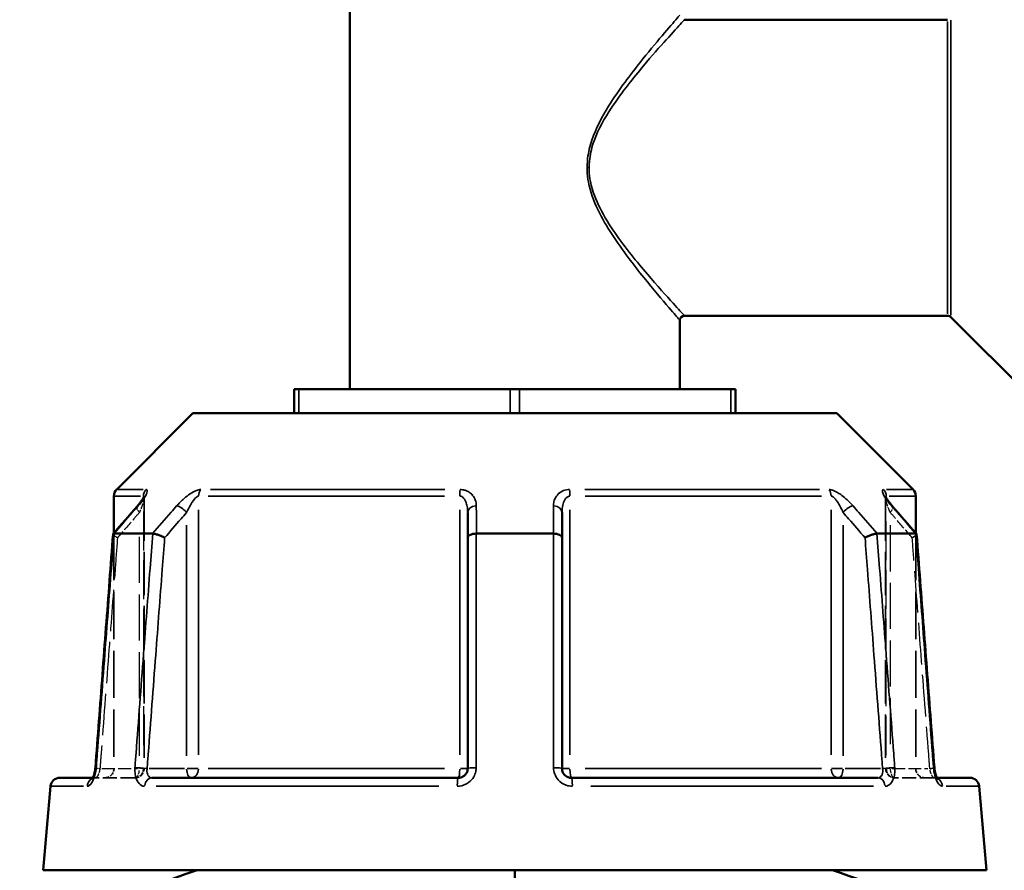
# Model space of a CAD drawing. Header units: millimetres. Extents: x 0 to 893, y 0 to 988.
# Tile 5 of 20: x 361 to 468, y 431 to 523. Entities that reach past the tile are written whole.
import ezdxf

# ---------------------------------------------------------------- set-up
doc = ezdxf.new("R2010")
doc.units = ezdxf.units.MM
doc.linetypes.add('DASHED', pattern=[0.2067, 0.1654, -0.0413])
for name, color, linetype, lineweight in [('Dimension (ANSI)', 7, 'Continuous', 25), ('Hidden (ANSI)', 7, 'DASHED', 35), ('Hidden Narrow (ANSI)', 7, 'DASHED', 25), ('Visible (ANSI)', 7, 'Continuous', 50), ('Visible Narrow (ANSI)', 7, 'Continuous', 35)]:
    doc.layers.add(name, color=color, linetype=linetype, lineweight=lineweight)
doc.styles.add('Note Text (ANSI)', font='tahoma.ttf')
doc.dimstyles.new('Default - mm (ANSI)', dxfattribs={"dimtxt": 3.048, "dimasz": 2.5, "dimexe": 3.175, "dimexo": 1.6002, "dimgap": 0.8, "dimtad": 0, "dimtoh": 1, "dimrnd": 1e-08, "dimzin": 4, "dimdsep": 46, "dimtxsty": 'Note Text (ANSI)', "dimcen": 0.09, "dimdle": 10, "dimclrd": 256, "dimclre": 256, "dimclrt": 256, "dimadec": 1, "dimazin": 1, "dimtfac": 1, "dimtofl": 0, "dimtmove": 0, "dimatfit": 3, "dimfxl": 1, "dimtolj": 1, "dimtzin": 4, "dimlwd": -1, "dimlwe": -1, "dimarcsym": 0})

# ---------------------------------------------------------------- blocks, each defined once
blk = doc.blocks.new('*D8')
at = {"layer": 'Defpoints', "color": 0, "transparency": 16777216}
for p in [(269.61, 562.08), (399.28, 562.08), (414.91, 212.08)]:
    blk.add_point(p, dxfattribs=at)
at = {"layer": 'Dimension (ANSI)', "transparency": 16777216}
for p, q in [((397.68, 562.08), (266.44, 562.08)), ((269.61, 559.58), (269.61, 394.06)), ((269.61, 214.58), (269.61, 380.11)), ((413.31, 212.08), (266.44, 212.08))]:
    blk.add_line(p, q, dxfattribs=at)
for points in [[(269.19, 559.58), (270.03, 559.58), (269.61, 562.08)], [(269.19, 214.58), (270.03, 214.58), (269.61, 212.08)]]:
    blk.add_solid(points, dxfattribs=at)
at = {"layer": 'Dimension (ANSI)', "transparency": 16777216, "insert": (268.02, 380.91), "char_height": 3.048, "attachment_point": 1, "rotation": 90, "style": 'Note Text (ANSI)'}
blk.add_mtext('\\A1;350.00', dxfattribs=at)
blk = doc.blocks.new('*D11')
at = {"layer": 'Defpoints', "color": 0, "transparency": 16777216}
for p in [(363.58, 430.98), (465.58, 430.98), (363.58, 384.91)]:
    blk.add_point(p, dxfattribs=at)
at = {"layer": 'Dimension (ANSI)', "transparency": 16777216}
for p, q in [((363.58, 429.38), (363.58, 381.74)), ((465.58, 429.38), (465.58, 381.74)), ((366.08, 384.91), (405.86, 384.91)), ((463.08, 384.91), (423.3, 384.91))]:
    blk.add_line(p, q, dxfattribs=at)
for points in [[(366.08, 385.33), (366.08, 384.5), (363.58, 384.91)], [(463.08, 385.33), (463.08, 384.5), (465.58, 384.91)]]:
    blk.add_solid(points, dxfattribs=at)
at = {"layer": 'Dimension (ANSI)', "transparency": 16777216, "insert": (406.66, 387.21), "char_height": 3.048, "attachment_point": 1, "style": 'Note Text (ANSI)'}
blk.add_mtext('\\A1;{\\fAIGDT|b0|i0;\\H3.0480;\\ln}\\fTahoma|b0|i0;\\H3.0480;102.00', dxfattribs=at)

msp = doc.modelspace()

# ---------------------------------------------------------------- linework, layer by layer
at = {"layer": 'Hidden (ANSI)', "ltscale": 28.348015}
for p, q in [((374.487, 471.278), (374.487, 441.98)), ((454.674, 471.278), (454.674, 441.98))]:
    msp.add_line(p, q, dxfattribs=at)
at = {"layer": 'Hidden (ANSI)', "ltscale": 30.793913}
for p, q in [((371.231, 467.44), (371.231, 441.98)), ((457.931, 467.44), (457.931, 441.98))]:
    msp.add_line(p, q, dxfattribs=at)
at = {"layer": 'Hidden (ANSI)', "ltscale": 1.470216}
msp.add_line((368.949, 440.98), (369.243, 440.98), dxfattribs=at)
at = {"layer": 'Hidden (ANSI)', "ltscale": 9.334328}
for p, q in [((373.487, 440.98), (369.243, 440.98)), ((459.918, 440.98), (455.674, 440.98))]:
    msp.add_line(p, q, dxfattribs=at)
at = {"layer": 'Hidden (ANSI)', "ltscale": 1.47006}
msp.add_line((459.918, 440.98), (460.213, 440.98), dxfattribs=at)
at = {"layer": 'Hidden (ANSI)', "ltscale": 2.991791}
for centre, start, end in [((370.231, 441.98), 270, 0), ((373.487, 441.98), 270, 0), ((455.674, 441.98), 180, 270), ((458.931, 441.98), 180, 270)]:
    msp.add_arc(centre, 1, start, end, dxfattribs=at)
at = {"layer": 'Hidden (ANSI)', "ltscale": 8.016771}
for centre, major_axis, ratio, start_param, end_param in [((10171.978, -10752.015), (-349.646, 15834.666), 0.8713327, 0.7640635, 0.7643292), ((-9471.019, -10899.432), (-352.645, -16042.718), 0.8713098, 2.3771786, 2.3774409)]:
    msp.add_ellipse(centre, major_axis=major_axis, ratio=ratio, start_param=start_param, end_param=end_param, dxfattribs=at)
at = {"layer": 'Hidden (ANSI)', "ltscale": 4.578621}
msp.add_open_spline([(373.733, 470.318), (373.832, 470.432), (373.925, 470.544), (374.097, 470.762), (374.175, 470.868), (374.312, 471.065), (374.371, 471.157), (374.437, 471.273), (374.456, 471.308), (374.481, 471.359), (374.489, 471.377), (374.499, 471.401), (374.502, 471.408), (374.504, 471.415), (374.502, 471.41), (374.494, 471.372), (374.49, 471.348), (374.488, 471.3), (374.487, 471.289), (374.487, 471.278)], degree=3, knots=[0, 0, 0, 0, 0.05326363, 0.05326363, 0.10652726, 0.10652726, 0.15979088, 0.15979088, 0.1864227, 0.1864227, 0.20693939, 0.20693939, 0.22202176, 0.22202176, 0.24544118, 0.24544118, 0.26213437, 0.26213437, 0.26631814, 0.26631814, 0.26631814, 0.26631814], dxfattribs=at)
at = {"layer": 'Hidden (ANSI)', "ltscale": 0.735482}
msp.add_open_spline([(374.487, 471.278), (374.487, 471.32), (374.491, 471.35), (374.498, 471.391), (374.501, 471.403), (374.503, 471.411), (374.503, 471.412), (374.503, 471.412)], degree=3, knots=[0.079099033, 0.079099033, 0.079099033, 0.079099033, 0.094745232, 0.094745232, 0.110737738, 0.110737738, 0.118300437, 0.118300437, 0.118300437, 0.118300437], dxfattribs=at)
at = {"layer": 'Hidden (ANSI)', "ltscale": 4.578617}
msp.add_open_spline([(454.674, 471.278), (454.674, 471.32), (454.67, 471.35), (454.664, 471.391), (454.661, 471.403), (454.657, 471.415), (454.658, 471.413), (454.665, 471.394), (454.674, 471.373), (454.706, 471.305), (454.735, 471.251), (454.821, 471.108), (454.884, 471.013), (455.028, 470.811), (455.109, 470.704), (455.27, 470.503), (455.347, 470.411), (455.428, 470.318)], degree=3, knots=[0.07909903, 0.07909903, 0.07909903, 0.07909903, 0.09474523, 0.09474523, 0.11073774, 0.11073774, 0.12984163, 0.12984163, 0.15596521, 0.15596521, 0.19532048, 0.19532048, 0.24858388, 0.24858388, 0.30184727, 0.30184727, 0.345416, 0.345416, 0.345416, 0.345416], dxfattribs=at)
at = {"layer": 'Hidden (ANSI)', "ltscale": 0.735502}
msp.add_open_spline([(454.658, 471.412), (454.658, 471.412), (454.66, 471.406), (454.667, 471.372), (454.671, 471.348), (454.674, 471.3), (454.674, 471.289), (454.674, 471.278)], degree=3, knots=[0.227116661, 0.227116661, 0.227116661, 0.227116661, 0.245441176, 0.245441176, 0.262134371, 0.262134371, 0.26631814, 0.26631814, 0.26631814, 0.26631814], dxfattribs=at)
at = {"layer": 'Hidden (ANSI)', "ltscale": 2.089217}
for points, knots in [([(371.139, 467.321), (371.137, 467.298), (371.151, 467.269), (371.214, 467.194), (371.269, 467.146), (371.416, 467.043), (371.506, 466.988), (371.61, 466.932), (371.611, 466.931), (371.612, 466.93)], [-0.10955435, -0.10955435, -0.10955435, -0.10955435, -0.0779256, -0.0779256, -0.03921815, -0.03921815, 0, 0, 0.00047625, 0.00047625, 0.00047625, 0.00047625]), ([(457.549, 466.93), (457.55, 466.931), (457.552, 466.932), (457.655, 466.988), (457.746, 467.043), (457.892, 467.146), (457.947, 467.194), (458.01, 467.269), (458.024, 467.298), (458.022, 467.321)], [-0.15367829, -0.15367829, -0.15367829, -0.15367829, -0.15320316, -0.15320316, -0.11407628, -0.11407628, -0.07545892, -0.07545892, -0.04390378, -0.04390378, -0.04390378, -0.04390378])]:
    msp.add_open_spline(points, degree=3, knots=knots, dxfattribs=at)
at = {"layer": 'Hidden (ANSI)', "ltscale": 0.527502}
msp.add_open_spline([(369.187, 441.781), (369.194, 441.829), (369.2, 441.876), (369.21, 441.968), (369.214, 442.012), (369.218, 442.056)], degree=3, knots=[0.279678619, 0.279678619, 0.279678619, 0.279678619, 0.298086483, 0.298086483, 0.314813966, 0.314813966, 0.314813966, 0.314813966], dxfattribs=at)
at = {"layer": 'Hidden (ANSI)', "ltscale": 1.701024}
msp.add_open_spline([(368.87, 440.856), (368.87, 440.856), (368.87, 440.856), (368.87, 440.856), (368.879, 440.866), (368.926, 440.898), (368.964, 440.921), (369.078, 440.963), (369.157, 440.98), (369.243, 440.98)], degree=3, knots=[0.227293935, 0.227293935, 0.227293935, 0.227293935, 0.22772718, 0.22772718, 0.25682997, 0.25682997, 0.285161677, 0.285161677, 0.314811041, 0.314811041, 0.314811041, 0.314811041], dxfattribs=at)
at = {"layer": 'Hidden (ANSI)', "ltscale": 1.700917}
for points in [[(369.243, 440.98), (369.14, 440.98), (369.048, 440.955), (368.934, 440.906), (368.902, 440.883), (368.874, 440.86), (368.87, 440.856), (368.87, 440.856)], [(459.918, 440.98), (460.022, 440.98), (460.113, 440.955), (460.228, 440.906), (460.259, 440.883), (460.287, 440.86), (460.292, 440.856), (460.292, 440.856)]]:
    msp.add_open_spline(points, degree=3, knots=[0, 0, 0, 0, 0.035487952, 0.035487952, 0.066590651, 0.066590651, 0.08751627, 0.08751627, 0.08751627, 0.08751627], dxfattribs=at)
at = {"layer": 'Hidden (ANSI)', "ltscale": 0.402963}
msp.add_open_spline([(368.9, 440.896), (368.901, 440.897), (368.902, 440.899), (368.916, 440.92), (368.932, 440.947), (368.949, 440.98)], degree=3, knots=[0.122975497, 0.122975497, 0.122975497, 0.122975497, 0.124622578, 0.124622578, 0.150448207, 0.150448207, 0.150448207, 0.150448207], dxfattribs=at)
at = {"layer": 'Hidden (ANSI)', "ltscale": 0.420625}
msp.add_open_spline([(369.106, 441.398), (369.119, 441.444), (369.13, 441.491), (369.146, 441.559), (369.15, 441.578), (369.154, 441.598)], degree=3, knots=[0.227257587, 0.227257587, 0.227257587, 0.227257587, 0.247429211, 0.247429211, 0.255432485, 0.255432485, 0.255432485, 0.255432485], dxfattribs=at)
at = {"layer": 'Hidden (ANSI)', "ltscale": 2.63652}
msp.add_open_spline([(460.213, 440.98), (460.232, 440.943), (460.25, 440.914), (460.28, 440.868), (460.292, 440.855), (460.291, 440.856), (460.282, 440.866), (460.235, 440.898), (460.198, 440.921), (460.084, 440.963), (460.005, 440.98), (459.918, 440.98)], degree=3, knots=[0.16436308, 0.16436308, 0.16436308, 0.16436308, 0.19343627, 0.19343627, 0.22772718, 0.22772718, 0.25682997, 0.25682997, 0.28516168, 0.28516168, 0.31481104, 0.31481104, 0.31481104, 0.31481104], dxfattribs=at)
at = {"layer": 'Hidden Narrow (ANSI)', "ltscale": 0.388085}
msp.add_line((422.599, 506.93), (422.402, 506.93), dxfattribs=at)
at = {"layer": 'Hidden Narrow (ANSI)', "ltscale": 25.473957}
msp.add_line((374.414, 469.77), (374.414, 443.443), dxfattribs=at)
at = {"layer": 'Hidden Narrow (ANSI)', "ltscale": 25.473923}
msp.add_line((454.747, 443.443), (454.747, 469.77), dxfattribs=at)
at = {"layer": 'Hidden Narrow (ANSI)', "ltscale": 30.13257}
for p, q in [((373.987, 443.364), (373.987, 468.278)), ((455.174, 468.278), (455.174, 443.364))]:
    msp.add_line(p, q, dxfattribs=at)
at = {"layer": 'Hidden Narrow (ANSI)', "ltscale": 8.457208}
for p, q in [((369.928, 441.98), (373.774, 441.98)), ((455.387, 441.98), (459.233, 441.98))]:
    msp.add_line(p, q, dxfattribs=at)
at = {"layer": 'Hidden Narrow (ANSI)', "ltscale": 1.795034}
for p, q in [((374.486, 441.98), (374.032, 441.98)), ((455.129, 441.98), (454.675, 441.98))]:
    msp.add_line(p, q, dxfattribs=at)
at = {"layer": 'Hidden Narrow (ANSI)', "ltscale": 2.029475}
for centre, major_axis, start_param, end_param in [((374.487, 469.662), (-0.755, 0.656), 0.059198, 1.1247615), ((454.674, 469.662), (0.755, 0.656), 5.1584238, 6.2239873)]:
    msp.add_ellipse(centre, major_axis=major_axis, ratio=0.3543192, start_param=start_param, end_param=end_param, dxfattribs=at)
at = {"layer": 'Hidden Narrow (ANSI)', "ltscale": 1.797881}
for centre, major_axis, start_param, end_param in [((370.215, 441.98), (-0.997, 0.076), 0.0524429, 0.9964155), ((458.946, 441.98), (0.997, 0.076), 5.2867698, 6.2307424)]:
    msp.add_ellipse(centre, major_axis=major_axis, ratio=0.0437298, start_param=start_param, end_param=end_param, dxfattribs=at)
at = {"layer": 'Hidden Narrow (ANSI)', "ltscale": 2.692601}
for centre, ratio, start_param, end_param in [((373.487, 441.98), 0.5, 0.0785398, 1.4922565), ((373.487, 441.98), 0.9265657, 0.0785398, 1.4922565), ((455.674, 441.98), 0.9265657, 4.7909288, 6.2046455), ((455.674, 441.98), 0.5, 4.7909288, 6.2046455)]:
    msp.add_ellipse(centre, major_axis=(0, -1), ratio=ratio, start_param=start_param, end_param=end_param, dxfattribs=at)
at = {"layer": 'Hidden Narrow (ANSI)', "ltscale": 0.633739}
msp.add_ellipse((369.243, 439.98), major_axis=(0, 1), ratio=0.9213266, start_param=0.0184876, end_param=0.3512644, dxfattribs=at)
at = {"layer": 'Hidden Narrow (ANSI)', "ltscale": 0.633677}
msp.add_ellipse((459.918, 439.98), major_axis=(0, 1), ratio=0.9213266, start_param=5.9319551, end_param=6.2646995, dxfattribs=at)
at = {"layer": 'Hidden Narrow (ANSI)', "ltscale": 3.591758}
msp.add_open_spline([(374.48, 471.358), (374.483, 471.346), (374.485, 471.333), (374.491, 471.259), (374.484, 471.179), (374.454, 471.002), (374.431, 470.906), (374.363, 470.652), (374.309, 470.486), (374.172, 470.103), (374.084, 469.883), (373.987, 469.662)], degree=3, knots=[0.05373644, 0.05373644, 0.05373644, 0.05373644, 0.06721438, 0.06721438, 0.12292214, 0.12292214, 0.17440412, 0.17440412, 0.25131567, 0.25131567, 0.345416, 0.345416, 0.345416, 0.345416], dxfattribs=at)
at = {"layer": 'Hidden Narrow (ANSI)', "ltscale": 3.592147}
msp.add_open_spline([(455.174, 469.662), (455.054, 469.938), (454.947, 470.212), (454.74, 470.825), (454.658, 471.159), (454.677, 471.338), (454.679, 471.348), (454.681, 471.358)], degree=3, knots=[0, 0, 0, 0, 0.11734182, 0.11734182, 0.28109054, 0.28109054, 0.2916805, 0.2916805, 0.2916805, 0.2916805], dxfattribs=at)
at = {"layer": 'Hidden Narrow (ANSI)', "ltscale": 6.635457}
for points, knots in [([(373.987, 469.662), (373.787, 469.431), (373.586, 469.201), (373.386, 468.97), (372.795, 468.29), (372.203, 467.61), (371.612, 466.93)], [1.66212972, 1.66212972, 1.66212972, 1.66212972, 1.76016503, 1.76016503, 1.76016503, 2.04921716, 2.04921716, 2.04921716, 2.04921716]), ([(457.549, 466.93), (456.958, 467.61), (456.367, 468.29), (455.775, 468.97), (455.575, 469.201), (455.374, 469.431), (455.174, 469.662)], [2.57167596, 2.57167596, 2.57167596, 2.57167596, 2.8607281, 2.8607281, 2.8607281, 2.95876341, 2.95876341, 2.95876341, 2.95876341])]:
    msp.add_open_spline(points, degree=3, knots=knots, dxfattribs=at)
at = {"layer": 'Hidden Narrow (ANSI)', "ltscale": 27.263716}
for points, knots in [([(371.612, 466.93), (371.525, 465.788), (371.439, 464.646), (371.117, 460.42), (370.882, 457.335), (370.648, 454.25), (370.376, 450.678), (370.105, 447.106), (369.794, 443.016), (369.754, 442.498), (369.715, 441.98)], [0.5850433, 0.5850433, 0.5850433, 0.5850433, 0.9289552, 0.9289552, 1.8579104, 1.8579104, 1.8579104, 2.9336695, 2.9336695, 3.0896699, 3.0896699, 3.0896699, 3.0896699]), ([(459.446, 441.98), (459.407, 442.498), (459.368, 443.016), (459.057, 447.106), (458.785, 450.678), (458.513, 454.25), (458.279, 457.335), (458.044, 460.42), (457.723, 464.646), (457.636, 465.788), (457.549, 466.93)], [1.2046153, 1.2046153, 1.2046153, 1.2046153, 1.3606157, 1.3606157, 2.4363748, 2.4363748, 2.4363748, 3.36533, 3.36533, 3.709242, 3.709242, 3.709242, 3.709242])]:
    msp.add_open_spline(points, degree=3, knots=knots, dxfattribs=at)
at = {"layer": 'Hidden Narrow (ANSI)', "ltscale": 2.712011}
msp.add_open_spline([(369.715, 441.98), (369.705, 441.914), (369.692, 441.848), (369.655, 441.679), (369.626, 441.578), (369.552, 441.366), (369.504, 441.26), (369.38, 441.05), (369.304, 440.98), (369.243, 440.98)], degree=3, knots=[0, 0, 0, 0, 0.03982627, 0.03982627, 0.1035483, 0.1035483, 0.18638694, 0.18638694, 0.31481104, 0.31481104, 0.31481104, 0.31481104], dxfattribs=at)
at = {"layer": 'Hidden Narrow (ANSI)', "ltscale": 2.712193}
msp.add_open_spline([(459.918, 440.98), (459.895, 440.98), (459.87, 440.99), (459.801, 441.04), (459.755, 441.096), (459.649, 441.272), (459.591, 441.406), (459.502, 441.691), (459.468, 441.835), (459.446, 441.98)], degree=3, knots=[0, 0, 0, 0, 0.04867645, 0.04867645, 0.12655878, 0.12655878, 0.2278058, 0.2278058, 0.31481397, 0.31481397, 0.31481397, 0.31481397], dxfattribs=at)
at = {"layer": 'Visible (ANSI)'}
for p, q in [((396.731, 530.88), (396.731, 482.98)), ((461.374, 522.93), (432.931, 522.93)), ((461.374, 490.93), (432.931, 490.93)), ((432.431, 490.43), (432.431, 482.98)), ((461.727, 490.783), (471.034, 481.476)), ((390.73, 482.98), (391.23, 482.98)), ((390.73, 482.98), (390.73, 480.38)), ((391.23, 482.98), (414.081, 482.98)), ((414.081, 482.98), (415.081, 482.98)), ((415.081, 482.98), (437.931, 482.98)), ((437.931, 482.98), (438.431, 482.98)), ((438.431, 480.38), (438.431, 482.98)), ((379.765, 480.38), (371.524, 472.138)), ((379.765, 480.38), (449.396, 480.38)), ((449.396, 480.38), (457.638, 472.138)), ((371.231, 471.431), (371.231, 467.44)), ((457.931, 471.431), (457.931, 467.44)), ((409.481, 469.662), (409.481, 466.93)), ((419.681, 466.93), (419.681, 469.662)), ((371.248, 467.38), (375.409, 467.38)), ((409.481, 466.93), (409.481, 441.98)), ((410.419, 467.38), (418.742, 467.38)), ((419.681, 441.98), (419.681, 466.93)), ((453.752, 467.38), (457.914, 467.38)), ((365.372, 440.98), (368.949, 440.98)), ((375.343, 440.98), (408.481, 440.98)), ((420.681, 440.98), (453.818, 440.98)), ((460.213, 440.98), (463.789, 440.98)), ((364.376, 440.067), (363.581, 430.98)), ((464.786, 440.067), (465.581, 430.98)), ((363.581, 430.98), (465.581, 430.98)), ((414.581, 430.98), (414.581, 416.97)), ((414.581, 416.97), (414.581, 430.98))]:
    msp.add_line(p, q, dxfattribs=at)
for centre, radius, start, end in [((432.931, 490.43), 0.5, 90, 180), ((461.374, 490.43), 0.5, 45, 90), ((372.231, 471.431), 1, 135, 180), ((456.931, 471.431), 1, 0, 45), ((365.372, 439.98), 1, 90, 175), ((463.789, 439.98), 1, 5, 90)]:
    msp.add_arc(centre, radius, start, end, dxfattribs=at)
for centre, major_axis, ratio, start_param, end_param in [((10300.18, -10899.432), (352.645, -16042.718), 0.8713098, 3.9057444, 3.9060067), ((-9342.816, -10752.015), (349.646, 15834.666), 0.8713327, 5.5188561, 5.5191219)]:
    msp.add_ellipse(centre, major_axis=major_axis, ratio=ratio, start_param=start_param, end_param=end_param, dxfattribs=at)
for points, knots in [([(374.503, 471.412), (374.503, 471.412), (374.502, 471.41), (374.496, 471.394), (374.488, 471.373), (374.455, 471.305), (374.426, 471.251), (374.34, 471.108), (374.278, 471.013), (374.134, 470.811), (374.052, 470.704), (373.891, 470.503), (373.814, 470.411), (373.733, 470.318)], [0.11830044, 0.11830044, 0.11830044, 0.11830044, 0.12984163, 0.12984163, 0.15596521, 0.15596521, 0.19532048, 0.19532048, 0.24858388, 0.24858388, 0.30184727, 0.30184727, 0.345416, 0.345416, 0.345416, 0.345416]), ([(455.428, 470.318), (455.329, 470.432), (455.236, 470.544), (455.064, 470.762), (454.986, 470.868), (454.849, 471.065), (454.791, 471.157), (454.724, 471.273), (454.706, 471.308), (454.68, 471.359), (454.672, 471.377), (454.662, 471.401), (454.66, 471.408), (454.658, 471.412), (454.658, 471.412), (454.658, 471.412)], [0, 0, 0, 0, 0.05326363, 0.05326363, 0.10652726, 0.10652726, 0.15979088, 0.15979088, 0.1864227, 0.1864227, 0.20693939, 0.20693939, 0.22202176, 0.22202176, 0.22711666, 0.22711666, 0.22711666, 0.22711666]), ([(371.139, 467.321), (371.011, 465.637), (370.883, 463.952), (370.627, 460.584), (370.499, 458.899), (370.242, 455.531), (370.114, 453.846), (369.858, 450.478), (369.73, 448.793), (369.474, 445.424), (369.346, 443.74), (369.218, 442.056)], [0.5534149, 0.5534149, 0.5534149, 0.5534149, 1.0606659, 1.0606659, 1.5679169, 1.5679169, 2.0751679, 2.0751679, 2.5824189, 2.5824189, 3.0896699, 3.0896699, 3.0896699, 3.0896699]), ([(371.237, 467.379), (371.184, 467.375), (371.153, 467.36), (371.141, 467.331), (371.139, 467.326), (371.139, 467.321)], [-0.153560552, -0.153560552, -0.153560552, -0.153560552, -0.11651575, -0.11651575, -0.109554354, -0.109554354, -0.109554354, -0.109554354]), ([(376.712, 466.93), (376.711, 466.931), (376.71, 466.932), (376.606, 466.988), (376.492, 467.043), (376.256, 467.146), (376.135, 467.194), (375.898, 467.276), (375.784, 467.31), (375.581, 467.36), (375.494, 467.375), (375.424, 467.379)], [-0.15367829, -0.15367829, -0.15367829, -0.15367829, -0.15320314, -0.15320314, -0.11407627, -0.11407627, -0.07545889, -0.07545889, -0.03695858, -0.03695858, 0, 0, 0, 0]), ([(410.393, 467.379), (410.271, 467.375), (410.152, 467.36), (409.929, 467.31), (409.827, 467.276), (409.659, 467.194), (409.594, 467.146), (409.504, 467.043), (409.481, 466.988), (409.481, 466.932), (409.481, 466.931), (409.481, 466.93)], [-0.15356042, -0.15356042, -0.15356042, -0.15356042, -0.11651568, -0.11651568, -0.07792572, -0.07792572, -0.03921808, -0.03921808, 0, 0, 0.00047638, 0.00047638, 0.00047638, 0.00047638]), ([(419.681, 466.93), (419.681, 466.931), (419.681, 466.932), (419.68, 466.988), (419.657, 467.043), (419.567, 467.146), (419.502, 467.194), (419.334, 467.276), (419.233, 467.31), (419.009, 467.36), (418.891, 467.375), (418.768, 467.379)], [-0.15367829, -0.15367829, -0.15367829, -0.15367829, -0.15320302, -0.15320302, -0.11407622, -0.11407622, -0.07545867, -0.07545867, -0.03695852, -0.03695852, 0, 0, 0, 0]), ([(453.737, 467.379), (453.667, 467.375), (453.58, 467.36), (453.377, 467.31), (453.263, 467.276), (453.026, 467.194), (452.905, 467.146), (452.669, 467.043), (452.556, 466.988), (452.452, 466.932), (452.45, 466.931), (452.449, 466.93)], [-0.15356053, -0.15356053, -0.15356053, -0.15356053, -0.11651574, -0.11651574, -0.07792562, -0.07792562, -0.03921814, -0.03921814, 0, 0, 0.00047627, 0.00047627, 0.00047627, 0.00047627]), ([(458.022, 467.321), (458.022, 467.326), (458.021, 467.331), (458.009, 467.36), (457.977, 467.375), (457.925, 467.379)], [-0.043903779, -0.043903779, -0.043903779, -0.043903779, -0.036958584, -0.036958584, 0, 0, 0, 0]), ([(459.944, 442.056), (459.816, 443.74), (459.687, 445.424), (459.431, 448.793), (459.303, 450.478), (459.047, 453.846), (458.919, 455.531), (458.663, 458.899), (458.535, 460.584), (458.278, 463.952), (458.15, 465.637), (458.022, 467.321)], [1.2046153, 1.2046153, 1.2046153, 1.2046153, 1.7118663, 1.7118663, 2.2191174, 2.2191174, 2.7263684, 2.7263684, 3.2336194, 3.2336194, 3.7408704, 3.7408704, 3.7408704, 3.7408704]), ([(369.218, 442.056), (369.207, 441.918), (369.189, 441.78), (369.14, 441.521), (369.109, 441.399), (369.043, 441.191), (369.008, 441.102), (368.946, 440.97), (368.918, 440.923), (368.881, 440.868), (368.87, 440.856), (368.87, 440.856)], [0, 0, 0, 0, 0.05246869, 0.05246869, 0.10385719, 0.10385719, 0.15173749, 0.15173749, 0.19343627, 0.19343627, 0.22729393, 0.22729393, 0.22729393, 0.22729393]), ([(409.481, 441.98), (409.481, 441.914), (409.474, 441.848), (409.441, 441.681), (409.404, 441.581), (409.284, 441.369), (409.192, 441.264), (408.94, 441.074), (408.769, 441.006), (408.555, 440.982), (408.518, 440.98), (408.481, 440.98)], [0, 0, 0, 0, 0.03957477, 0.03957477, 0.1028944, 0.1028944, 0.18520991, 0.18520991, 0.29222008, 0.29222008, 0.31481112, 0.31481112, 0.31481112, 0.31481112]), ([(420.681, 440.98), (420.571, 440.98), (420.46, 440.998), (420.188, 441.092), (420.036, 441.195), (419.767, 441.509), (419.681, 441.744), (419.681, 441.98)], [0, 0, 0, 0, 0.06653404, 0.06653404, 0.1729885, 0.1729885, 0.31481287, 0.31481287, 0.31481287, 0.31481287]), ([(459.944, 442.056), (459.954, 441.918), (459.972, 441.78), (460.022, 441.521), (460.052, 441.399), (460.119, 441.191), (460.154, 441.102), (460.196, 441.013), (460.204, 440.996), (460.213, 440.98)], [0, 0, 0, 0, 0.05246869, 0.05246869, 0.10385719, 0.10385719, 0.15173749, 0.15173749, 0.16436308, 0.16436308, 0.16436308, 0.16436308]), ([(460.292, 440.856), (460.292, 440.856), (460.291, 440.856), (460.286, 440.862), (460.274, 440.876), (460.241, 440.927), (460.218, 440.967), (460.166, 441.075), (460.136, 441.146), (460.075, 441.321), (460.045, 441.427), (459.993, 441.662), (459.971, 441.792), (459.951, 441.968), (459.947, 442.012), (459.944, 442.056)], [0.08751627, 0.08751627, 0.08751627, 0.08751627, 0.09464308, 0.09464308, 0.12462258, 0.12462258, 0.15950627, 0.15950627, 0.20062077, 0.20062077, 0.24742921, 0.24742921, 0.29808648, 0.29808648, 0.31481397, 0.31481397, 0.31481397, 0.31481397]), ([(368.87, 440.856), (368.87, 440.856), (368.87, 440.856), (368.875, 440.862), (368.886, 440.875), (368.9, 440.896)], [0.08751627, 0.08751627, 0.08751627, 0.08751627, 0.094643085, 0.094643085, 0.122975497, 0.122975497, 0.122975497, 0.122975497]), ([(368.949, 440.98), (368.955, 440.991), (368.961, 441.004), (368.995, 441.075), (369.025, 441.146), (369.072, 441.281), (369.09, 441.338), (369.106, 441.398)], [0.150448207, 0.150448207, 0.150448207, 0.150448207, 0.159506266, 0.159506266, 0.200620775, 0.200620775, 0.227257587, 0.227257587, 0.227257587, 0.227257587]), ([(380.233, 430.98), (366.419, 426.44), (353.525, 419.127), (333.569, 401.833), (325.871, 392.597), (313.391, 371.445), (308.856, 359.391), (304.442, 336.061), (304.038, 324.888), (305.301, 313.909), (305.933, 308.419), (306.979, 302.978), (309.875, 292.315), (311.725, 287.094), (316.188, 276.989), (318.8, 272.106), (324.726, 262.788), (328.041, 258.353), (334.752, 250.655), (338.062, 247.316), (345.08, 241.088), (348.789, 238.199), (359.258, 231.071), (366.338, 227.302), (378.792, 222.323), (383.993, 220.678), (394.279, 218.248), (399.355, 217.418), (404.464, 216.946)], [0.3169911, 0.3169911, 0.3169911, 0.3169911, 0.712874, 0.712874, 1.036181, 1.036181, 1.3820516, 1.3820516, 1.6835247, 1.6835247, 1.6835247, 1.8342613, 1.8342613, 1.9849979, 1.9849979, 2.1357345, 2.1357345, 2.286471, 2.286471, 2.4145971, 2.4145971, 2.5427232, 2.5427232, 2.7605376, 2.7605376, 2.9091478, 2.9091478, 3.0493207, 3.0493207, 3.0493207, 3.0493207]), ([(431.609, 217.806), (444.378, 219.807), (456.79, 224.081), (478.452, 236.141), (487.878, 243.604), (504.415, 261.745), (511.32, 272.605), (520.415, 294.525), (523.101, 305.372), (524.116, 316.378), (524.623, 321.881), (524.715, 327.423), (524.066, 338.459), (523.325, 343.954), (521.024, 354.771), (519.465, 360.093), (515.565, 370.444), (513.223, 375.473), (508.216, 384.399), (505.652, 388.352), (500.038, 395.9), (496.988, 399.494), (488.167, 408.632), (481.982, 413.778), (471.227, 420.9), (466.96, 423.333), (458.139, 427.607), (453.585, 429.449), (448.928, 430.98)], [0.1557141, 0.1557141, 0.1557141, 0.1557141, 0.5088597, 0.5088597, 0.8329778, 0.8329778, 1.1791536, 1.1791536, 1.4806404, 1.4806404, 1.4806404, 1.6313839, 1.6313839, 1.7821273, 1.7821273, 1.9328707, 1.9328707, 2.0836142, 2.0836142, 2.2117461, 2.2117461, 2.339878, 2.339878, 2.5577023, 2.5577023, 2.6911519, 2.6911519, 2.8246015, 2.8246015, 2.8246015, 2.8246015])]:
    msp.add_open_spline(points, degree=3, knots=knots, dxfattribs=at)
for points in [[(371.237, 467.379), (371.24, 467.38), (371.244, 467.38), (371.248, 467.38)], [(375.409, 467.38), (375.414, 467.38), (375.419, 467.38), (375.424, 467.379)], [(410.393, 467.379), (410.402, 467.38), (410.411, 467.38), (410.419, 467.38)], [(418.742, 467.38), (418.751, 467.38), (418.759, 467.38), (418.768, 467.379)], [(453.737, 467.379), (453.742, 467.38), (453.747, 467.38), (453.752, 467.38)], [(457.914, 467.38), (457.917, 467.38), (457.921, 467.38), (457.925, 467.379)], [(369.154, 441.598), (369.166, 441.658), (369.177, 441.719), (369.187, 441.781)]]:
    msp.add_open_spline(points, degree=3, dxfattribs=at)
at = {"layer": 'Visible Narrow (ANSI)'}
for p, q in [((461.727, 522.878), (461.727, 490.982)), ((461.374, 491.127), (461.374, 522.733)), ((391.23, 480.51), (391.23, 482.85)), ((414.081, 482.85), (414.081, 480.51)), ((415.081, 480.51), (415.081, 482.85)), ((437.931, 482.85), (437.931, 480.51)), ((371.532, 472.138), (374.381, 472.138)), ((381.653, 472.138), (407.019, 472.138)), ((422.143, 472.138), (447.509, 472.138)), ((454.781, 472.138), (457.63, 472.138)), ((374.107, 471.431), (371.239, 471.431)), ((374.414, 471.421), (374.414, 471.242)), ((406.967, 471.431), (381.429, 471.431)), ((447.733, 471.431), (422.194, 471.431)), ((454.747, 471.242), (454.747, 471.421)), ((457.923, 471.431), (455.054, 471.431)), ((380.376, 443.452), (380.376, 469.959)), ((408.618, 469.959), (408.618, 443.452)), ((420.543, 443.452), (420.543, 469.959)), ((448.785, 469.959), (448.785, 443.452)), ((379.087, 468.278), (379.087, 443.364)), ((450.074, 443.364), (450.074, 468.278)), ((378.874, 441.98), (375.028, 441.98)), ((380.33, 441.98), (379.151, 441.98)), ((381.429, 441.98), (406.967, 441.98)), ((409.478, 441.98), (408.689, 441.98)), ((420.473, 441.98), (419.683, 441.98)), ((422.194, 441.98), (447.733, 441.98)), ((450.011, 441.98), (448.831, 441.98)), ((454.133, 441.98), (450.287, 441.98)), ((367.945, 440.067), (364.386, 440.067)), ((406.373, 440.067), (375.79, 440.067)), ((453.371, 440.067), (422.788, 440.067)), ((464.776, 440.067), (461.216, 440.067))]:
    msp.add_line(p, q, dxfattribs=at)
for centre, major_axis, ratio, start_param, end_param in [((375.341, 471.431), (0, 1), 0.9265657, 0.8246681, 1.5315264), ((381.166, 471.431), (0, -1), 0.7890235, 3.9662607, 4.6731191), ((408.756, 471.431), (0, 1), 0.1375423, 0.8246681, 1.5315264), ((420.406, 471.431), (0, -1), 0.1375423, 1.6100662, 2.3169246), ((447.996, 471.431), (0, 1), 0.7890235, 4.7516589, 5.4585172), ((453.821, 471.431), (0, -1), 0.9265657, 1.6100662, 2.3169246), ((374.487, 469.662), (-0.755, 0.656), 0.3543192, 5.9781609, 6.2671314), ((378.587, 469.662), (-0.755, 0.656), 0.3543192, 4.400804, 5.755338), ((410.481, 469.662), (-1, 0), 0.7086384, 4.8533994, 6.2079334), ((418.681, 469.662), (1, 0), 0.7086384, 0.0752519, 1.4297859), ((450.574, 469.662), (-0.755, -0.656), 0.3543192, 3.66944, 5.023974), ((454.674, 469.662), (0.755, 0.656), 0.3543192, 0.0160539, 0.3050244), ((370.215, 441.98), (-0.997, 0.076), 0.0437298, 5.8665688, 6.2612581), ((374.315, 441.98), (0.997, -0.076), 0.0437298, 1.1232285, 2.4618904), ((379.587, 441.98), (0, -1), 0.5, 4.7909288, 6.2046455), ((379.587, 441.98), (0, -1), 0.7890235, 0.0785398, 1.4922565), ((408.481, 441.98), (0, -1), 0.1375423, 0.0785398, 1.4922565), ((410.481, 441.98), (-1, 0), 0.0874597, 4.8701533, 6.2088152), ((418.681, 441.98), (1, 0), 0.0874597, 0.0743701, 1.413032), ((420.681, 441.98), (0, -1), 0.1375423, 4.7909288, 6.2046455), ((449.574, 441.98), (0, -1), 0.7890235, 4.7909288, 6.2046455), ((449.574, 441.98), (0, -1), 0.5, 0.0785398, 1.4922565), ((454.846, 441.98), (0.997, 0.076), 0.0437298, 0.6797022, 2.0183641), ((458.946, 441.98), (0.997, 0.076), 0.0437298, 0.0219272, 0.4166165), ((369.243, 439.98), (0, 1), 0.9213266, 0.4254409, 1.427841), ((375.343, 439.98), (0, 1), 0.797365, 0.0741765, 1.4093534), ((408.481, 439.98), (0, 1), 0.1239616, 0.0741765, 1.4093534), ((420.681, 439.98), (0, 1), 0.1239616, 4.8738319, 6.2090088), ((453.818, 439.98), (0, 1), 0.797365, 4.8738319, 6.2090088), ((459.918, 439.98), (0, 1), 0.9213266, 4.8553461, 5.8577786)]:
    msp.add_ellipse(centre, major_axis=major_axis, ratio=ratio, start_param=start_param, end_param=end_param, dxfattribs=at)
for points, knots in [([(432.428, 523.427), (432.427, 523.427), (432.321, 523.305), (431.787, 522.692), (431.218, 522.037), (429.811, 520.378), (428.985, 519.388), (427.584, 517.624), (427.043, 516.924), (425.896, 515.364), (425.289, 514.495), (424.019, 512.446), (423.361, 511.236), (422.697, 509.274), (422.533, 508.609), (422.35, 507.081), (422.382, 506.213), (422.73, 504.329), (423.102, 503.335), (424.005, 501.445), (424.54, 500.547), (426.221, 497.964), (427.428, 496.416), (429.57, 493.758), (430.525, 492.635), (431.795, 491.156), (432.194, 490.7), (432.404, 490.46), (432.429, 490.431), (432.428, 490.432)], [-8.0521895, -8.0521895, -8.0521895, -8.0521895, -7.721308, -7.721308, -7.2005067, -7.2005067, -6.695816, -6.695816, -6.3960486, -6.3960486, -6.0632765, -6.0632765, -5.6584596, -5.6584596, -5.4632313, -5.4632313, -5.2195529, -5.2195529, -4.9151438, -4.9151438, -4.6008479, -4.6008479, -3.9603997, -3.9603997, -3.3440838, -3.3440838, -2.8474268, -2.8474268, -2.684036, -2.684036, -2.684036, -2.684036]), ([(432.928, 490.932), (432.929, 490.931), (432.904, 490.959), (432.688, 491.192), (432.278, 491.634), (430.971, 493.069), (429.99, 494.157), (427.788, 496.735), (426.548, 498.235), (424.819, 500.74), (424.269, 501.611), (423.341, 503.444), (422.958, 504.408), (422.6, 506.235), (422.567, 507.077), (422.756, 508.558), (422.924, 509.203), (423.607, 511.105), (424.284, 512.279), (425.589, 514.266), (426.213, 515.108), (427.392, 516.621), (427.948, 517.3), (429.389, 519.011), (430.238, 519.97), (431.684, 521.579), (432.269, 522.214), (432.818, 522.809), (432.927, 522.927), (432.928, 522.928)], [2.684036, 2.684036, 2.684036, 2.684036, 2.8474268, 2.8474268, 3.3440838, 3.3440838, 3.9603997, 3.9603997, 4.6008479, 4.6008479, 4.9151438, 4.9151438, 5.2195529, 5.2195529, 5.4632313, 5.4632313, 5.6584596, 5.6584596, 6.0632765, 6.0632765, 6.3960486, 6.3960486, 6.695816, 6.695816, 7.2005067, 7.2005067, 7.721308, 7.721308, 8.0521895, 8.0521895, 8.0521895, 8.0521895]), ([(373.845, 470.369), (374.037, 470.59), (374.213, 470.81), (374.486, 471.193), (374.593, 471.359), (374.729, 471.613), (374.772, 471.709), (374.831, 471.886), (374.844, 471.966), (374.825, 472.07), (374.804, 472.102), (374.746, 472.132), (374.718, 472.138), (374.685, 472.138)], [-0.345416, -0.345416, -0.345416, -0.345416, -0.25131567, -0.25131567, -0.17440412, -0.17440412, -0.12292214, -0.12292214, -0.06721438, -0.06721438, -0.02585168, -0.02585168, 0, 0, 0, 0]), ([(380.608, 472.138), (380.477, 472.138), (380.321, 472.103), (379.716, 471.873), (379.236, 471.536), (378.523, 470.919), (378.251, 470.645), (378.011, 470.369)], [-0.34541683, -0.34541683, -0.34541683, -0.34541683, -0.28278882, -0.28278882, -0.11734182, -0.11734182, 0, 0, 0, 0]), ([(410.415, 470.369), (410.415, 470.591), (410.377, 470.812), (410.232, 471.195), (410.14, 471.361), (409.933, 471.614), (409.835, 471.709), (409.599, 471.886), (409.456, 471.966), (409.177, 472.07), (409.049, 472.102), (408.831, 472.132), (408.745, 472.138), (408.658, 472.138)], [-0.34541583, -0.34541583, -0.34541583, -0.34541583, -0.25081718, -0.25081718, -0.17415567, -0.17415567, -0.12305037, -0.12305037, -0.06721438, -0.06721438, -0.02585168, -0.02585168, 0, 0, 0, 0]), ([(420.503, 472.138), (420.271, 472.138), (420.045, 472.095), (419.396, 471.845), (419.098, 471.521), (418.805, 470.919), (418.747, 470.645), (418.746, 470.369)], [-0.34541645, -0.34541645, -0.34541645, -0.34541645, -0.27620858, -0.27620858, -0.11734182, -0.11734182, 0, 0, 0, 0]), ([(451.151, 470.369), (450.958, 470.59), (450.745, 470.809), (450.329, 471.192), (450.13, 471.359), (449.785, 471.613), (449.644, 471.709), (449.347, 471.886), (449.192, 471.966), (448.933, 472.07), (448.826, 472.102), (448.666, 472.132), (448.608, 472.138), (448.554, 472.138)], [-0.34541603, -0.34541603, -0.34541603, -0.34541603, -0.25141662, -0.25141662, -0.17445287, -0.17445287, -0.12288915, -0.12288915, -0.06721438, -0.06721438, -0.02585168, -0.02585168, 0, 0, 0, 0]), ([(454.476, 472.138), (454.394, 472.138), (454.345, 472.101), (454.291, 471.866), (454.453, 471.532), (454.863, 470.919), (455.077, 470.645), (455.316, 470.369)], [-0.34541684, -0.34541684, -0.34541684, -0.34541684, -0.28109054, -0.28109054, -0.11734182, -0.11734182, 0, 0, 0, 0]), ([(374.414, 471.431), (374.43, 471.431), (374.444, 471.425), (374.466, 471.401), (374.475, 471.382), (374.48, 471.358)], [0, 0, 0, 0, 0.025851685, 0.025851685, 0.053736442, 0.053736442, 0.053736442, 0.053736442]), ([(379.087, 469.662), (379.207, 469.938), (379.343, 470.212), (379.698, 470.828), (379.936, 471.166), (380.235, 471.396), (380.312, 471.431), (380.376, 471.431)], [0, 0, 0, 0, 0.11734182, 0.11734182, 0.28278882, 0.28278882, 0.34541683, 0.34541683, 0.34541683, 0.34541683]), ([(408.618, 471.431), (408.661, 471.431), (408.703, 471.425), (408.81, 471.395), (408.873, 471.363), (409.01, 471.259), (409.08, 471.179), (409.196, 471.002), (409.244, 470.907), (409.346, 470.654), (409.391, 470.488), (409.462, 470.105), (409.481, 469.884), (409.481, 469.662)], [0, 0, 0, 0, 0.02585168, 0.02585168, 0.06721438, 0.06721438, 0.12305037, 0.12305037, 0.17415567, 0.17415567, 0.25081718, 0.25081718, 0.34541583, 0.34541583, 0.34541583, 0.34541583]), ([(419.681, 469.662), (419.681, 469.938), (419.709, 470.212), (419.853, 470.814), (419.999, 471.138), (420.318, 471.388), (420.429, 471.431), (420.543, 471.431)], [0, 0, 0, 0, 0.11734182, 0.11734182, 0.27620858, 0.27620858, 0.34541645, 0.34541645, 0.34541645, 0.34541645]), ([(448.785, 471.431), (448.811, 471.431), (448.84, 471.425), (448.919, 471.395), (448.972, 471.363), (449.1, 471.259), (449.177, 471.179), (449.324, 471.002), (449.394, 470.906), (449.565, 470.651), (449.664, 470.485), (449.872, 470.102), (449.978, 469.883), (450.074, 469.662)], [0, 0, 0, 0, 0.02585168, 0.02585168, 0.06721438, 0.06721438, 0.12288915, 0.12288915, 0.17445287, 0.17445287, 0.25141662, 0.25141662, 0.34541603, 0.34541603, 0.34541603, 0.34541603]), ([(371.248, 467.38), (371.913, 468.146), (372.578, 468.911), (373.244, 469.677), (373.444, 469.908), (373.644, 470.138), (373.845, 470.369)], [-2.08568395, -2.08568395, -2.08568395, -2.08568395, -1.76016503, -1.76016503, -1.76016503, -1.66212972, -1.66212972, -1.66212972, -1.66212972]), ([(378.011, 470.369), (377.81, 470.138), (377.609, 469.907), (377.408, 469.677), (376.742, 468.911), (376.075, 468.146), (375.409, 467.38)], [-2.71269422, -2.71269422, -2.71269422, -2.71269422, -2.61462465, -2.61462465, -2.61462465, -2.28913999, -2.28913999, -2.28913999, -2.28913999]), ([(376.712, 466.93), (377.303, 467.61), (377.894, 468.29), (378.486, 468.97), (378.686, 469.2), (378.887, 469.431), (379.087, 469.662)], [2.32560678, 2.32560678, 2.32560678, 2.32560678, 2.61462465, 2.61462465, 2.61462465, 2.71269422, 2.71269422, 2.71269422, 2.71269422]), ([(410.419, 467.38), (410.418, 468.146), (410.417, 468.911), (410.416, 469.677), (410.416, 469.908), (410.415, 470.138), (410.415, 470.369)], [-2.08568394, -2.08568394, -2.08568394, -2.08568394, -1.76016124, -1.76016124, -1.76016124, -1.66212972, -1.66212972, -1.66212972, -1.66212972]), ([(418.746, 470.369), (418.746, 470.138), (418.746, 469.908), (418.745, 469.677), (418.744, 468.911), (418.743, 468.146), (418.742, 467.38)], [-0.97913562, -0.97913562, -0.97913562, -0.97913562, -0.8811041, -0.8811041, -0.8811041, -0.55558139, -0.55558139, -0.55558139, -0.55558139]), ([(450.074, 469.662), (450.274, 469.431), (450.475, 469.2), (450.676, 468.97), (451.267, 468.29), (451.858, 467.61), (452.449, 466.93)], [1.66212972, 1.66212972, 1.66212972, 1.66212972, 1.76019929, 1.76019929, 1.76019929, 2.04921716, 2.04921716, 2.04921716, 2.04921716]), ([(453.752, 467.38), (453.086, 468.146), (452.42, 468.911), (451.753, 469.677), (451.552, 469.907), (451.352, 470.138), (451.151, 470.369)], [-2.08568395, -2.08568395, -2.08568395, -2.08568395, -1.76019929, -1.76019929, -1.76019929, -1.66212972, -1.66212972, -1.66212972, -1.66212972]), ([(455.316, 470.369), (455.517, 470.138), (455.717, 469.908), (455.918, 469.677), (456.583, 468.911), (457.248, 468.146), (457.914, 467.38)], [-2.95876341, -2.95876341, -2.95876341, -2.95876341, -2.8607281, -2.8607281, -2.8607281, -2.53520917, -2.53520917, -2.53520917, -2.53520917]), ([(369.313, 442.067), (369.353, 442.585), (369.392, 443.103), (369.703, 447.193), (369.974, 450.765), (370.246, 454.337), (370.48, 457.422), (370.714, 460.507), (371.045, 464.854), (371.141, 466.117), (371.237, 467.379)], [-3.0896699, -3.0896699, -3.0896699, -3.0896699, -2.9336695, -2.9336695, -1.8579104, -1.8579104, -1.8579104, -0.9289552, -0.9289552, -0.5486961, -0.5486961, -0.5486961, -0.5486961]), ([(375.424, 467.379), (375.328, 466.117), (375.232, 464.854), (374.901, 460.507), (374.666, 457.422), (374.431, 454.337), (374.159, 450.765), (373.887, 447.193), (373.576, 443.103), (373.536, 442.585), (373.497, 442.067)], [-3.7455892, -3.7455892, -3.7455892, -3.7455892, -3.36533, -3.36533, -2.4363748, -2.4363748, -2.4363748, -1.3606157, -1.3606157, -1.2046153, -1.2046153, -1.2046153, -1.2046153]), ([(374.815, 441.98), (374.854, 442.498), (374.894, 443.016), (375.205, 447.106), (375.476, 450.678), (375.748, 454.25), (375.982, 457.335), (376.217, 460.42), (376.539, 464.646), (376.625, 465.788), (376.712, 466.93)], [1.2046153, 1.2046153, 1.2046153, 1.2046153, 1.3606157, 1.3606157, 2.4363748, 2.4363748, 2.4363748, 3.36533, 3.36533, 3.709242, 3.709242, 3.709242, 3.709242]), ([(410.397, 442.067), (410.397, 442.585), (410.397, 443.103), (410.397, 447.193), (410.396, 450.765), (410.396, 454.337), (410.395, 457.422), (410.395, 460.507), (410.394, 464.854), (410.394, 466.117), (410.393, 467.379)], [-3.0896699, -3.0896699, -3.0896699, -3.0896699, -2.9336696, -2.9336696, -1.8579105, -1.8579105, -1.8579105, -0.9289553, -0.9289553, -0.5486961, -0.5486961, -0.5486961, -0.5486961]), ([(418.768, 467.379), (418.768, 466.117), (418.767, 464.854), (418.767, 460.507), (418.766, 457.422), (418.766, 454.337), (418.765, 450.765), (418.765, 447.193), (418.764, 443.103), (418.764, 442.585), (418.764, 442.067)], [-3.7455892, -3.7455892, -3.7455892, -3.7455892, -3.36533, -3.36533, -2.4363748, -2.4363748, -2.4363748, -1.3606157, -1.3606157, -1.2046153, -1.2046153, -1.2046153, -1.2046153]), ([(452.449, 466.93), (452.536, 465.788), (452.623, 464.646), (452.944, 460.42), (453.179, 457.335), (453.413, 454.25), (453.685, 450.678), (453.957, 447.106), (454.268, 443.016), (454.307, 442.498), (454.346, 441.98)], [0.5850433, 0.5850433, 0.5850433, 0.5850433, 0.9289552, 0.9289552, 1.8579104, 1.8579104, 1.8579104, 2.9336695, 2.9336695, 3.0896699, 3.0896699, 3.0896699, 3.0896699]), ([(455.665, 442.067), (455.625, 442.585), (455.586, 443.103), (455.274, 447.193), (455.002, 450.765), (454.73, 454.337), (454.496, 457.422), (454.261, 460.507), (453.93, 464.854), (453.834, 466.117), (453.737, 467.379)], [-3.0896699, -3.0896699, -3.0896699, -3.0896699, -2.9336695, -2.9336695, -1.8579104, -1.8579104, -1.8579104, -0.9289552, -0.9289552, -0.5486961, -0.5486961, -0.5486961, -0.5486961]), ([(457.925, 467.379), (458.021, 466.117), (458.117, 464.854), (458.447, 460.507), (458.681, 457.422), (458.916, 454.337), (459.187, 450.765), (459.458, 447.193), (459.769, 443.103), (459.808, 442.585), (459.848, 442.067)], [-3.7455892, -3.7455892, -3.7455892, -3.7455892, -3.36533, -3.36533, -2.4363748, -2.4363748, -2.4363748, -1.3606157, -1.3606157, -1.2046153, -1.2046153, -1.2046153, -1.2046153]), ([(368.325, 440.067), (368.495, 440.067), (368.682, 440.207), (368.952, 440.628), (369.048, 440.839), (369.184, 441.264), (369.232, 441.465), (369.288, 441.802), (369.303, 441.935), (369.313, 442.067)], [-0.31481104, -0.31481104, -0.31481104, -0.31481104, -0.18638694, -0.18638694, -0.1035483, -0.1035483, -0.03982627, -0.03982627, 0, 0, 0, 0]), ([(373.497, 442.067), (373.489, 441.961), (373.486, 441.855), (373.495, 441.337), (373.582, 440.946), (373.854, 440.423), (374.012, 440.252), (374.304, 440.097), (374.425, 440.067), (374.549, 440.067)], [-0.31481354, -0.31481354, -0.31481354, -0.31481354, -0.28284699, -0.28284699, -0.15713721, -0.15713721, -0.06043739, -0.06043739, 0, 0, 0, 0]), ([(375.343, 440.98), (375.272, 440.98), (375.203, 440.995), (375.042, 441.072), (374.959, 441.158), (374.824, 441.419), (374.789, 441.615), (374.801, 441.874), (374.807, 441.927), (374.815, 441.98)], [0, 0, 0, 0, 0.06043739, 0.06043739, 0.15713721, 0.15713721, 0.28284699, 0.28284699, 0.31481354, 0.31481354, 0.31481354, 0.31481354]), ([(408.357, 440.067), (408.433, 440.067), (408.51, 440.071), (408.945, 440.119), (409.295, 440.255), (409.809, 440.635), (409.997, 440.846), (410.24, 441.268), (410.316, 441.469), (410.384, 441.804), (410.397, 441.936), (410.397, 442.067)], [-0.31481112, -0.31481112, -0.31481112, -0.31481112, -0.29222008, -0.29222008, -0.18520991, -0.18520991, -0.1028944, -0.1028944, -0.03957477, -0.03957477, 0, 0, 0, 0]), ([(418.764, 442.067), (418.764, 441.596), (418.941, 441.126), (419.49, 440.497), (419.8, 440.291), (420.354, 440.104), (420.58, 440.067), (420.804, 440.067)], [-0.31481287, -0.31481287, -0.31481287, -0.31481287, -0.1729885, -0.1729885, -0.06653404, -0.06653404, 0, 0, 0, 0]), ([(454.346, 441.98), (454.357, 441.914), (454.362, 441.847), (454.366, 441.679), (454.357, 441.578), (454.31, 441.365), (454.265, 441.26), (454.106, 441.05), (453.97, 440.98), (453.818, 440.98)], [0, 0, 0, 0, 0.03986256, 0.03986256, 0.10364264, 0.10364264, 0.18655676, 0.18655676, 0.31481094, 0.31481094, 0.31481094, 0.31481094]), ([(454.612, 440.067), (454.876, 440.067), (455.123, 440.207), (455.43, 440.627), (455.524, 440.838), (455.634, 441.263), (455.663, 441.464), (455.677, 441.802), (455.675, 441.935), (455.665, 442.067)], [-0.31481094, -0.31481094, -0.31481094, -0.31481094, -0.18655676, -0.18655676, -0.10364264, -0.10364264, -0.03986256, -0.03986256, 0, 0, 0, 0]), ([(459.848, 442.067), (459.87, 441.778), (459.92, 441.489), (460.077, 440.92), (460.193, 440.651), (460.422, 440.299), (460.53, 440.187), (460.705, 440.087), (460.771, 440.067), (460.836, 440.067)], [-0.31481397, -0.31481397, -0.31481397, -0.31481397, -0.2278058, -0.2278058, -0.12655878, -0.12655878, -0.04867645, -0.04867645, 0, 0, 0, 0])]:
    msp.add_open_spline(points, degree=3, knots=knots, dxfattribs=at)
msp.add_open_spline([(454.681, 471.358), (454.692, 471.405), (454.714, 471.431), (454.747, 471.431)], degree=3, dxfattribs=at)

# ---------------------------------------------------------------- dimensions: what is measured, and where the dimension line sits
at = {"layer": 'Dimension (ANSI)'}
dim = msp.add_linear_dim(base=(269.6116, 562.0799), p1=(414.9109, 212.0848), p2=(399.2807, 562.0799), angle=90, dimstyle='Default - mm (ANSI)', override={"dimgap": 0.8, "dimtoh": 0, "dimdec": 2, "dimtol": 0, "dimlim": 0, "dimtp": 0, "dimtm": 0, "dimtdec": 2, "dimatfit": 1}, dxfattribs=at)
dim.commit()
dim.dimension.update_dxf_attribs({"geometry": '*D8', "text_midpoint": (269.6116, 387.0845), "dimtype": 160})
dim = msp.add_linear_dim(base=(363.581, 384.914), p1=(465.581, 430.98), p2=(363.581, 430.98), angle=180, text='{\\fAIGDT|b0|i0;\\H3.0480;\\ln}\\fTahoma|b0|i0;\\H3.0480;<>', dimstyle='Default - mm (ANSI)', override={"dimgap": 0.8, "dimtoh": 0, "dimdec": 2, "dimtol": 0, "dimlim": 0, "dimtp": 0, "dimtm": 0, "dimtdec": 2, "dimatfit": 1}, dxfattribs=at)
dim.commit()
dim.dimension.update_dxf_attribs({"geometry": '*D11', "text_midpoint": (414.581, 384.914), "dimtype": 160})

doc.saveas('drawing.dxf')
